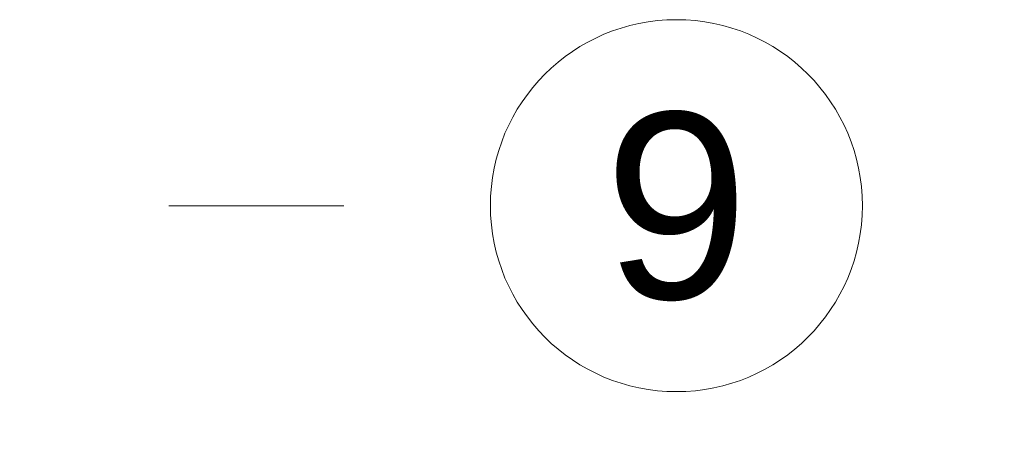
# Model space of a CAD drawing. Header units: millimetres. Extents: x 11681 to 15516, y 25095 to 29743.
# Tile 91 of 96: x 13384 to 13464, y 27805 to 27840. Entities that reach past the tile are written whole.
import ezdxf
from ezdxf import colors
from ezdxf.entities.mleader import LeaderData, LeaderLine
from ezdxf.enums import TextEntityAlignment as Align
from ezdxf.math import Vec2, Vec3

# ---------------------------------------------------------------- set-up
doc = ezdxf.new("R2010")
doc.units = ezdxf.units.MM
doc.linetypes.add('Przerywana podwójnie', pattern=[109.361107, 52.916665, -21.166666, 14.111111, -21.166666])
doc.layers.add('410-K Osie główne_Nr_pióra__11', color=7, linetype='Continuous', lineweight=0)
doc.layers.add('XREF', color=8, linetype='Continuous', lineweight=9)
doc.layers.add('410-K Osie główne_Nr_pióra__95', color=7, linetype='Continuous', lineweight=0, true_color=0x7c7c7c)
doc.styles.get("Standard").update_dxf_attribs({"font": 'arial.ttf'})
doc.styles.add('STYL_AUTOMATYCZNY_1', font='arial.ttf')

# ---------------------------------------------------------------- blocks, each defined once
blk = doc.blocks.new('parter 2025.10.15')
at = {"layer": '410-K Osie główne_Nr_pióra__95', "color": 8, "linetype": 'Przerywana podwójnie', "lineweight": 5}
blk.add_line((1039.917, 2433.809), (1139.917, 2433.809), dxfattribs=at)
at = {"layer": '410-K Osie główne_Nr_pióra__95', "color": 8, "linetype": 'Continuous', "lineweight": 5}
blk.add_circle((1154.917, 2433.809), 15, dxfattribs=at)
at = {"layer": '410-K Osie główne_Nr_pióra__11', "color": 8, "lineweight": 5, "style": 'STYL_AUTOMATYCZNY_1'}
blk.add_text('9', height=15, dxfattribs=at).set_placement((1154.917, 2441.309), align=Align.TOP_CENTER)

msp = doc.modelspace()

# ---------------------------------------------------------------- block references
at = {"layer": 'XREF'}
msp.add_blockref('parter 2025.10.15', (12282.339, 25390.784), dxfattribs=at)

# ---------------------------------------------------------------- next in the draw order: leaders
at = {"lineweight": 0}
ml = msp.add_multileader_mtext('Standard', dxfattribs=at)
ml.set_content('Zawór DN25 dopełnianie zbiornika wody obiegowej. \\PWydatek 50l/min. \\PCiśnienie 0.3-0.6 MPa. \\PWys. montażu 2200mm nad posadzką')
ml.set_leader_properties()
ml.build(insert=Vec2(0, 0))
ml.multileader.update_dxf_attribs({"text_right_attachment_type": 6, "dogleg_length": 0.36, "arrow_head_size": 0.18})
ctx = ml.context
ctx.base_point, ctx.char_height, ctx.arrow_head_size, ctx.landing_gap_size, ctx.plane_origin = Vec3(13401.965, 27791.918), 15, 0.18, 0.09, Vec3(13334.424, 27812.601)
ctx.right_attachment = 6
notes = []
notes.append((ctx, [(0, (1, 1, 0), (13401.605, 27791.918), (1, 0), 0.36, [(0, [(13334.424, 27812.601)], 0, [])])]))
ctx.mtext.insert, ctx.mtext.width, ctx.mtext.flow_direction = Vec3(13402.055, 27801.616), 602.33582, 5
for ctx, leaders in notes:
    for number, flags, end, landing, length, lines in leaders:
        leader = LeaderData()
        leader.index, (leader.has_last_leader_line, leader.has_dogleg_vector, leader.attachment_direction) = number, flags
        leader.last_leader_point, leader.dogleg_vector, leader.dogleg_length = Vec3(end), Vec3(landing), length
        for number, points, colour, breaks in lines:
            line = LeaderLine()
            line.index, line.vertices, line.color, line.breaks = number, Vec3.list(points), colors.encode_raw_color(colour), breaks
            leader.lines.append(line)
        ctx.leaders.append(leader)

doc.saveas('drawing.dxf')
